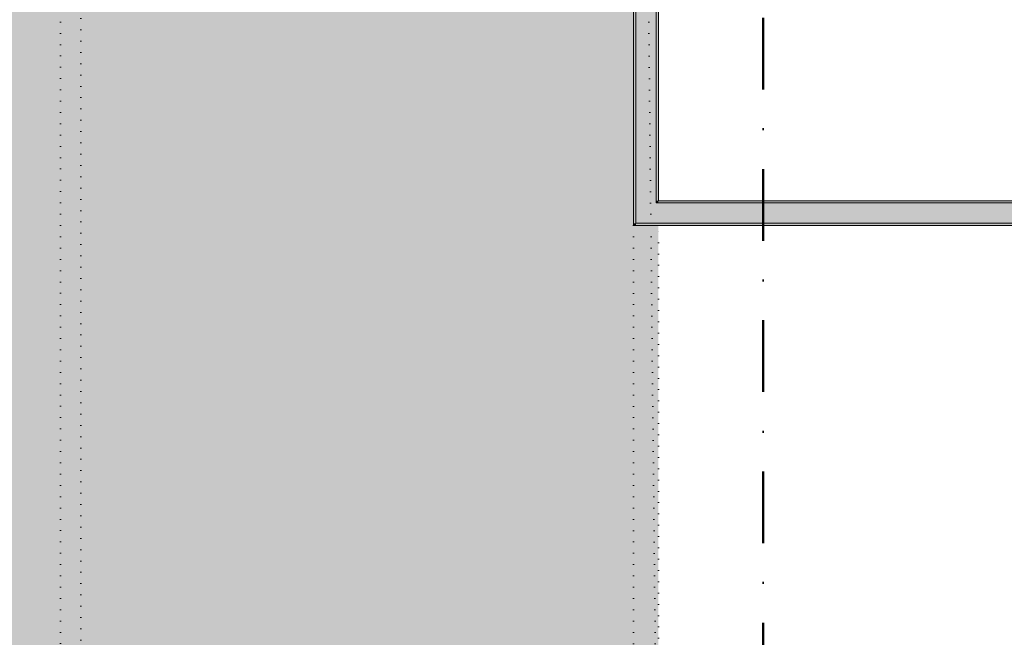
# Model space of a CAD drawing. Header units: millimetres. Extents: x -30280 to 19093, y -19247 to 4746.
# Tile 29 of 41: x 3347 to 7712, y -11033 to -8295. Entities that reach past the tile are written whole.
import ezdxf

# ---------------------------------------------------------------- set-up
doc = ezdxf.new("R2010")
doc.units = ezdxf.units.MM
doc.header["$MEASUREMENT"] = 0
doc.linetypes.add('Punteado_1', pattern=[50, 0, -50])
doc.linetypes.add('Punto & Rayas', pattern=[670.277762, 317.5, -176.388889, 0, -176.388874])
for name, color, linetype, lineweight, true_color in [('01_2D_Ambit_Pluma_Nº__242', 7, 'Continuous', 50, 0xfb0013), ('12_FAÇ_Façana_Pluma_Nº__102', 7, 'Continuous', 5, 0xcccccc), ('12_FAÇ_Façana_Pluma_Nº__176', 7, 'Continuous', 15, 0x93a0c6)]:
    doc.layers.add(name, color=color, linetype=linetype, lineweight=lineweight, true_color=true_color)
for name, color, linetype in [('12_FAÇ_Façana', 7, 'Continuous'), ('Demolido_07_CR_Cel Ras', 7, 'Continuous'), ('Demolido_08_Envans', 7, 'Continuous'), ('Demolido_12_FAÇ_Façana', 7, 'Continuous')]:
    doc.layers.add(name, color=color, linetype=linetype)
for name, color, linetype, lineweight in [('12_FAÇ_Façana_Pluma_Nº__7', 7, 'Continuous', 5), ('Demolido_07_CR_Cel Ras_Pluma_Nº__1', 7, 'Continuous', 5), ('Demolido_07_CR_Cel Ras_Pluma_Nº__100', 2, 'Continuous', 5), ('Demolido_08_Envans_Pluma_Nº__1', 7, 'Continuous', 5), ('Demolido_08_Envans_Pluma_Nº__100', 2, 'Continuous', 5), ('Demolido_12_FAÇ_Façana_Pluma_Nº__1', 7, 'Continuous', 5), ('Demolido_12_FAÇ_Façana_Pluma_Nº__100', 2, 'Continuous', 5)]:
    doc.layers.add(name, color=color, linetype=linetype, lineweight=lineweight)

# ---------------------------------------------------------------- blocks, each defined once
blk = doc.blocks.new('Forjado_3_1', base_point=(-28092.2, -1194))
at = {"layer": 'Demolido_07_CR_Cel Ras_Pluma_Nº__100', "linetype": 'Continuous', "lineweight": 0, "true_color": 0x3f3f00}
blk.add_hatch(color=48, dxfattribs=at).paths.add_polyline_path([(-28092.2, -1194), (-1681.1, -1194), (-1681.1, -12339), (-1971.1, -12439), (-18763.6, -12339), (-18763.6, -17084), (-1670.4, -17244), (5828.9, -17239), (5828.9, -16789), (6428.9, -16799), (6428.9, -12439), (6178.9, -12439), (6061.7, -1189.8), (7253.9, -1194), (7253.9, 3863.5), (-28092.2, 3863.5)])
at = {"layer": 'Demolido_07_CR_Cel Ras_Pluma_Nº__1', "color": 7, "linetype": 'Punteado_1', "lineweight": 5, "flags": 128}
blk.add_lwpolyline([(-28092.2, -1194), (-1681.1, -1194), (-1681.1, -12339), (-1971.1, -12439), (-18763.6, -12339), (-18763.6, -17084), (-1670.4, -17244), (5828.9, -17239), (5828.9, -16789), (6428.9, -16799), (6428.9, -12439), (6178.9, -12439), (6061.7, -1189.8), (7253.9, -1194), (7253.9, 3863.5), (-28092.2, 3863.5)], close=True, dxfattribs=at)
blk = doc.blocks.new('Muro_75_1', base_point=(3618.2, -14341.7))
at = {"layer": 'Demolido_08_Envans_Pluma_Nº__100', "linetype": 'Continuous', "lineweight": 5}
for points in [[(3528.2, -8054.9), (3528.2, -14251.7), (3538.2, -14251.7), (3538.2, -8054.9)], [(3608.2, -14251.7), (3608.2, -8054.9), (3538.2, -8054.9), (3538.2, -14251.7)], [(3618.2, -14251.7), (3618.2, -8054.9), (3608.2, -8054.9), (3608.2, -14251.7)]]:
    blk.add_hatch(color=2, dxfattribs=at).paths.add_polyline_path(points)
at = {"layer": 'Demolido_08_Envans_Pluma_Nº__1', "color": 7, "linetype": 'Punteado_1', "lineweight": 5, "flags": 128}
for points in [[(3528.2, -8054.9), (3528.2, -14251.7)], [(3618.2, -14251.7), (3618.2, -8054.9)]]:
    blk.add_lwpolyline(points, dxfattribs=at)
blk = doc.blocks.new('Muro_78_1', base_point=(6178.9, -11989))
at = {"layer": 'Demolido_12_FAÇ_Façana_Pluma_Nº__100', "linetype": 'Continuous', "lineweight": 5}
for points in [[(6068.9, -9207.4), (6068.9, -11989), (6078.9, -11989), (6078.9, -9207.4)], [(6168.9, -11989), (6168.9, -9207.4), (6078.9, -9207.4), (6078.9, -11989)], [(6178.9, -11989), (6178.9, -9207.4), (6168.9, -9207.4), (6168.9, -11989)]]:
    blk.add_hatch(color=2, dxfattribs=at).paths.add_polyline_path(points)
at = {"layer": 'Demolido_12_FAÇ_Façana_Pluma_Nº__1', "color": 7, "linetype": 'Punteado_1', "lineweight": 5, "flags": 128}
for points in [[(6178.9, -9207.4), (6068.9, -9207.4)], [(6068.9, -9207.4), (6068.9, -11989)], [(6178.9, -11989), (6178.9, -9207.4)], [(6068.9, -11989), (6178.9, -11989)]]:
    blk.add_lwpolyline(points, dxfattribs=at)
blk = doc.blocks.new('Muro_103_1', base_point=(6178.9, -9207.4))
at = {"layer": '12_FAÇ_Façana_Pluma_Nº__102', "linetype": 'Continuous', "lineweight": 0, "true_color": 0xe5e5e5}
for points in [[(6168.9, -9107.4), (6078.9, -9107.4), (6078.9, -9197.4)], [(6168.9, -9107.4), (6078.9, -9197.4), (6168.9, -9197.4)], [(6168.9, -9197.4), (11758.9, -9197.4), (11758.9, -9107.4), (6168.9, -9107.4)]]:
    blk.add_hatch(color=254, dxfattribs=at).paths.add_polyline_path(points)
at = {"layer": '12_FAÇ_Façana_Pluma_Nº__176', "linetype": 'Continuous', "lineweight": 0, "true_color": 0x495063}
for points in [[(6178.9, -9097.4), (6168.9, -9097.4), (6168.9, -9107.4)], [(6178.9, -9097.4), (6168.9, -9107.4), (6178.9, -9107.4)], [(6178.9, -9107.4), (11758.9, -9107.4), (11758.9, -9097.4), (6178.9, -9097.4)], [(6078.9, -9197.4), (6068.9, -9197.4), (6068.9, -9207.4)], [(6068.9, -9207.4), (6078.9, -9207.4), (6078.9, -9197.4)], [(6078.9, -9197.4), (6078.9, -9207.4), (11758.9, -9207.4), (11758.9, -9197.4)]]:
    blk.add_hatch(color=251, dxfattribs=at).paths.add_polyline_path(points)
at = {"layer": '12_FAÇ_Façana_Pluma_Nº__7', "color": 7, "linetype": 'Continuous', "lineweight": 5}
for p, q in [((6078.9, -9107.4), (6078.9, -9197.4)), ((6168.9, -9097.4), (6168.9, -9107.4)), ((11758.9, -9107.4), (6168.9, -9107.4)), ((6078.9, -9197.4), (6168.9, -9197.4)), ((6168.9, -9197.4), (11758.9, -9197.4))]:
    blk.add_line(p, q, dxfattribs=at)
at = {"layer": '12_FAÇ_Façana_Pluma_Nº__7', "color": 7, "linetype": 'Continuous', "lineweight": 5, "flags": 128}
for points in [[(11758.9, -9097.4), (6178.9, -9097.4)], [(6068.9, -9207.4), (6068.9, -9197.4)], [(6068.9, -9207.4), (11758.9, -9207.4)]]:
    blk.add_lwpolyline(points, dxfattribs=at)
blk = doc.blocks.new('Muro_112_1', base_point=(6178.9, -9207.4))
at = {"layer": '12_FAÇ_Façana_Pluma_Nº__102', "linetype": 'Continuous', "lineweight": 0, "true_color": 0xe5e5e5}
blk.add_hatch(color=254, dxfattribs=at).paths.add_polyline_path([(6078.9, -9107.4), (6168.9, -9107.4), (6168.9, -7439), (6078.9, -7439)])
at = {"layer": '12_FAÇ_Façana_Pluma_Nº__176', "linetype": 'Continuous', "lineweight": 0, "true_color": 0x495063}
for points in [[(6068.9, -9197.4), (6078.9, -9197.4), (6078.9, -7439), (6068.9, -7439)], [(6168.9, -7439), (6168.9, -9097.4), (6178.9, -9097.4), (6178.9, -7439)]]:
    blk.add_hatch(color=251, dxfattribs=at).paths.add_polyline_path(points)
at = {"layer": '12_FAÇ_Façana_Pluma_Nº__7', "color": 7, "linetype": 'Continuous', "lineweight": 5}
for p, q in [((6078.9, -7439), (6078.9, -9107.4)), ((6168.9, -9097.4), (6168.9, -7439)), ((6078.9, -9107.4), (6078.9, -9197.4)), ((6168.9, -9097.4), (6168.9, -9107.4))]:
    blk.add_line(p, q, dxfattribs=at)
at = {"layer": '12_FAÇ_Façana_Pluma_Nº__7', "color": 7, "linetype": 'Continuous', "lineweight": 5, "flags": 128}
for points in [[(6068.9, -7439), (6068.9, -9197.4)], [(6178.9, -9097.4), (6178.9, -7439)]]:
    blk.add_lwpolyline(points, dxfattribs=at)

msp = doc.modelspace()

# ---------------------------------------------------------------- linework, layer by layer
at = {"layer": '01_2D_Ambit_Pluma_Nº__242', "color": 1, "linetype": 'Punto & Rayas', "lineweight": 50, "true_color": 0xfb0013, "flags": 128}
msp.add_lwpolyline([(-28416.579, -2249.593), (-28416.579, 4745.928), (7590.116, 4745.928), (7590.116, -1864.54), (6642.921, -1864.54), (6642.921, -11392.724), (6642.921, -17756.595), (-18985.875, -17756.595), (-18985.875, -11834.879), (-2447.904, -11834.879), (-2447.904, -2249.593)], close=True, dxfattribs=at)

# ---------------------------------------------------------------- block references
at = {"layer": '12_FAÇ_Façana', "color": 7, "lineweight": 20}
for name in ['Muro_112_1', 'Muro_103_1']:
    msp.add_blockref(name, (6178.891, -9207.421), dxfattribs=at)
at = {"layer": 'Demolido_07_CR_Cel Ras', "color": 7, "linetype": 'Punteado_1', "lineweight": 5}
msp.add_blockref('Forjado_3_1', (-28092.187, -1193.976), dxfattribs=at)
at = {"layer": 'Demolido_08_Envans', "color": 7, "lineweight": 5}
msp.add_blockref('Muro_75_1', (3618.194, -14341.693), dxfattribs=at)
at = {"layer": 'Demolido_12_FAÇ_Façana', "color": 7, "lineweight": 5}
msp.add_blockref('Muro_78_1', (6178.891, -11988.976), dxfattribs=at)

doc.saveas('drawing.dxf')
